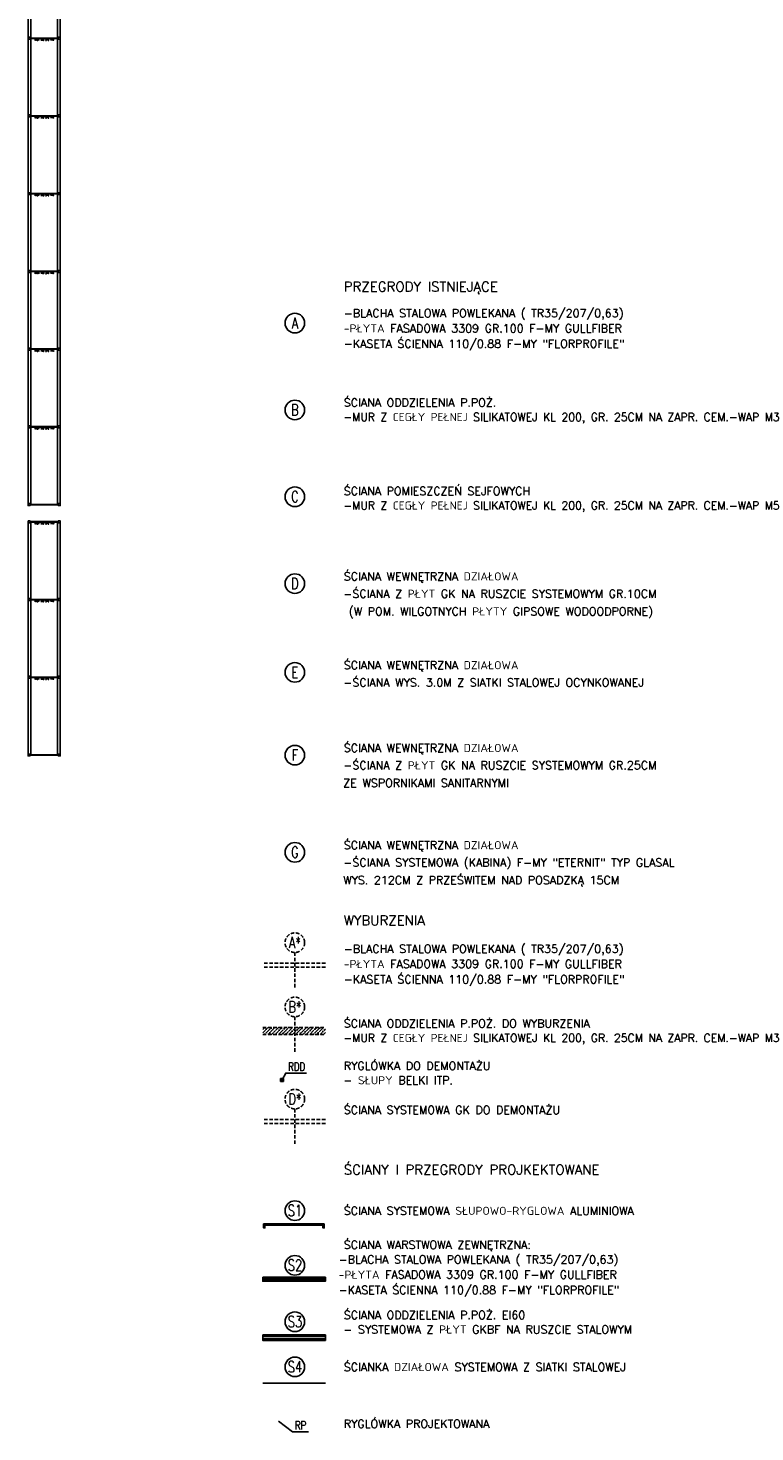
# Model space of a CAD drawing. Extents: x 153948 to 285449, y -89387 to -60195.
# Tile 79 of 101: x 263936 to 266533, y -88010 to -82992. Entities that reach past the tile are written whole.
import ezdxf
from ezdxf.enums import TextEntityAlignment as Align

# ---------------------------------------------------------------- set-up
doc = ezdxf.new("R2010")
doc.units = 0
doc.header["$LTSCALE"] = 100
doc.header["$MEASUREMENT"] = 0
doc.linetypes.add('DASHED2', pattern=[0.375, 0.25, -0.125])
doc.layers.get('0').update_dxf_attribs({"linetype": 'CONTINUOUS'})
for name, color, linetype in [('ALUMINIUM1', 5, 'CONTINUOUS'), ('OCIEPLENIE', 8, 'BATTING'), ('OGRODZENIE', 2, 'FENCELINE1'), ('PANELE', 3, 'CONTINUOUS'), ('R-----OP', 2, 'CONTINUOUS'), ('RS REGAŁY', 7, 'CONTINUOUS'), ('TEXT', 11, 'CONTINUOUS'), ('TEXT1', 2, 'CONTINUOUS'), ('WYBURZENIA', 9, 'DASHED2')]:
    doc.layers.add(name, color=color, linetype=linetype)
doc.styles.add('ROMANS', font='romans')
doc.styles.get("Standard").update_dxf_attribs({"font": 'txt.shx'})
doc.styles.add('TXT3', font='SIMPLEX.SHX', dxfattribs={"width": 0.75, "height": 40})
doc.linetypes.add('BATTING', pattern='A,0.0001,-0.1,[134,ltypeshp.shx,S=0.1,R=0,X=-0.1,Y=0],-0.2,[134,ltypeshp.shx,S=0.1,R=180,X=0.1,Y=0],-0.1', length=0.4001)
doc.linetypes.add('FENCELINE1', pattern='A,0.25,-0.1,[133,ltypeshp.shx,S=0.1,R=0,X=-0.1,Y=0],-0.1,1', length=1.45)

# ---------------------------------------------------------------- blocks, each defined once
blk = doc.blocks.new('RACK 450 270 115')
at = {"color": 1}
for p, q in [((2.75, 108), (2.75, 7)), ((4.25, 108), (4.25, 7)), ((7, 115), (277.8, 115)), ((7, 105.5), (277.8, 105.5)), ((7, 9.5), (277.8, 9.5)), ((7, 0), (277.8, 0))]:
    blk.add_line(p, q, dxfattribs=at)
for points in [[(0, 108), (7, 108), (7, 115), (0, 115)], [(0, 0), (7, 0), (7, 7), (0, 7)]]:
    blk.add_lwpolyline(points, close=True, dxfattribs=at)
at = {"color": 1, "insert": (9.25, 57.5), "char_height": 5, "width": 101, "attachment_point": 5, "rotation": 90}
blk.add_mtext('RACK 450 270 115', dxfattribs=at)
blk = doc.blocks.new('NOGA RACK 450 007 115')
at = {"color": 1}
for p, q in [((2.75, 108), (2.75, 7)), ((4.25, 108), (4.25, 7))]:
    blk.add_line(p, q, dxfattribs=at)
for points in [[(0, 108), (7, 108), (7, 115), (0, 115)], [(0, 0), (7, 0), (7, 7), (0, 7)]]:
    blk.add_lwpolyline(points, close=True, dxfattribs=at)

msp = doc.modelspace()

# ---------------------------------------------------------------- hatches: boundary and pattern name
at = {"layer": 'WYBURZENIA', "ltscale": 0.1}
h = msp.add_hatch(dxfattribs=at)
h.set_pattern_fill('ANSI36', color=256, scale=70, style=0)
h.paths.add_polyline_path([(264997.82, -86564.21), (264888.84, -86564.21), (264888.84, -86589.21), (264997.82, -86589.21)])
h.paths.add_polyline_path([(264888.84, -86564.21), (264774.15, -86564.21), (264774.15, -86589.21), (264888.84, -86589.21)])

# ---------------------------------------------------------------- linework, layer by layer
at = {"layer": 'ALUMINIUM1', "ltscale": 0.1}
for points in [[(264776.87, -87266), (264776.87, -87271), (264781.87, -87271), (264781.87, -87266)], [(264776.87, -87271), (264776.87, -87281), (264781.87, -87281), (264781.87, -87271)], [(264781.87, -87266), (264781.87, -87271), (264988.91, -87271), (264988.91, -87266)], [(264988.91, -87271), (264988.91, -87268.5), (264781.87, -87268.5), (264781.87, -87271)], [(264993.91, -87266), (264993.91, -87271), (264988.91, -87271), (264988.91, -87266)], [(264993.91, -87271), (264993.91, -87281), (264988.91, -87281), (264988.91, -87271)]]:
    msp.add_lwpolyline(points, close=True, dxfattribs=at)
at = {"layer": 'OCIEPLENIE', "ltscale": 0.12}
msp.add_line((264997.82, -87466.61), (264774.12, -87466.61), dxfattribs=at)
at = {"layer": 'OCIEPLENIE', "ltscale": 0.08}
for p, q in [((264997.82, -87669.37), (264774.12, -87669.37)), ((264997.82, -87677.09), (264774.12, -87677.09))]:
    msp.add_line(p, q, dxfattribs=at)
at = {"layer": 'OGRODZENIE', "ltscale": 0.5}
msp.add_line((264774.15, -87835.85), (264997.82, -87835.85), dxfattribs=at)
at = {"layer": 'PANELE', "color": 9, "ltscale": 0.5}
msp.add_lwpolyline([(264774.15, -87457.16), (264774.13, -87460.66), (264997.82, -87460.66), (264997.82, -87457.16)], close=True, dxfattribs=at)
at = {"layer": 'PANELE', "ltscale": 0.5}
for points in [[(264774.15, -87457.16), (264774.15, -87471.66), (264997.82, -87471.66), (264997.82, -87457.16)], [(264774.15, -87663.23), (264774.15, -87683.23), (264997.82, -87683.23), (264997.82, -87663.23)]]:
    msp.add_lwpolyline(points, close=True, dxfattribs=at)
at = {"layer": 'R-----OP', "color": 2, "ltscale": 0.5}
for centre in [(264888.84, -84046.83), (264888.84, -84357.22), (264888.84, -84667.61), (264888.84, -84978), (264888.84, -85295.3), (264888.84, -85591.13), (264888.84, -85938.52), (264888.84, -87219.3), (264888.84, -87414.69), (264888.84, -87616.36), (264888.84, -87777.52)]:
    msp.add_circle(centre, 35, dxfattribs=at)
at = {"layer": 'TEXT'}
msp.add_lwpolyline([(264842.92, -86752), (264856.41, -86727.61), (264930.89, -86727.61)], dxfattribs=at)
at = {"layer": 'TEXT1'}
msp.add_lwpolyline([(264830.62, -87971.05), (264880.49, -88010.05), (264937.46, -88010.05)], dxfattribs=at)
at = {"layer": 'WYBURZENIA', "ltscale": 0.5}
for p, q in [((264888.84, -86296.37), (264888.84, -86427.1)), ((264997.82, -86334.56), (264774.15, -86334.56)), ((264997.82, -86349.06), (264774.15, -86349.06)), ((264888.84, -86526.03), (264888.84, -86656.76)), ((264774.15, -86564.21), (264997.82, -86564.21)), ((264774.15, -86589.21), (264997.82, -86589.21)), ((264837.92, -86757), (264847.92, -86747)), ((264837.92, -86747), (264847.92, -86757)), ((264888.84, -86855.49), (264888.84, -86986.21)), ((264997.82, -86893.67), (264774.15, -86893.67)), ((264997.82, -86908.17), (264774.15, -86908.17))]:
    msp.add_line(p, q, dxfattribs=at)
msp.add_lwpolyline([(264837.92, -86747), (264847.92, -86747), (264847.92, -86757), (264837.92, -86757)], close=True, dxfattribs=at)
for centre in [(264888.84, -86261.37), (264888.84, -86491.03), (264888.84, -86820.49)]:
    msp.add_circle(centre, 35, dxfattribs=at)

# ---------------------------------------------------------------- block references
at = {"layer": 'RS REGAŁY', "rotation": 270}
for name, p in [('RACK 450 270 115', (263935.67, -82747.31)), ('RACK 450 270 115', (263935.67, -83025.11)), ('RACK 450 270 115', (263935.67, -83302.91)), ('RACK 450 270 115', (263935.67, -83580.71)), ('RACK 450 270 115', (263935.67, -83858.51)), ('RACK 450 270 115', (263935.67, -84136.31)), ('RACK 450 270 115', (263935.67, -84414.11)), ('NOGA RACK 450 007 115', (263935.67, -84691.91)), ('RACK 450 270 115', (263935.67, -84753.71)), ('RACK 450 270 115', (263935.67, -85031.51)), ('RACK 450 270 115', (263935.67, -85309.31)), ('NOGA RACK 450 007 115', (263935.67, -85587.11))]:
    msp.add_blockref(name, p, dxfattribs=at)

# ---------------------------------------------------------------- texts
at = {"layer": 'R-----OP', "color": 2, "linetype": 'Continuous', "ltscale": 20, "style": 'ROMANS'}
for s, height, p in [('PRZEGRODY ISTNIEJĄCE ', 35, (265063.6, -83899.07)), ('-BLACHA STALOWA POWLEKANA ( TR35/207/0,63)', 29.04, (265063.6, -83996.96)), ('-PŁYTA FASADOWA 3309 GR.100 F-MY GULLFIBER', 29.04, (265063.6, -84051.09)), ('-KASETA ŚCIENNA 110/0.88 F-MY "FLORPROFILE"', 29.04, (265063.6, -84106.05)), ('ŚCIANA ODDZIELENIA P.POŻ.', 29.04, (265063.6, -84316.4)), ('-MUR Z CEGŁY PEŁNEJ SILIKATOWEJ KL 200, GR. 25CM NA ZAPR. CEM.-WAP M3', 29.04, (265061.87, -84368.02)), ('ŚCIANA POMIESZCZEŃ SEJFOWYCH', 29.04, (265063.6, -84632.63)), ('-MUR Z CEGŁY PEŁNEJ SILIKATOWEJ KL 200, GR. 25CM NA ZAPR. CEM.-WAP M5', 29.04, (265061.87, -84684.24)), ('ŚCIANA WEWNĘTRZNA DZIAŁOWA', 29.04, (265063.6, -84937.73)), ('-ŚCIANA Z PŁYT GK NA RUSZCIE SYSTEMOWYM GR.10CM', 29.04, (265061.87, -84999.72)), (' (W POM. WILGOTNYCH PŁYTY GIPSOWE WODOODPORNE)', 29.04, (265061.87, -85062.77)), ('ŚCIANA WEWNĘTRZNA DZIAŁOWA', 29.04, (265063.6, -85255.03)), ('-ŚCIANA WYS. 3.0M Z SIATKI STALOWEJ OCYNKOWANEJ', 29.04, (265061.87, -85317.02)), ('ŚCIANA WEWNĘTRZNA DZIAŁOWA', 29.04, (265063.6, -85550.86)), ('-ŚCIANA Z PŁYT GK NA RUSZCIE SYSTEMOWYM GR.25CM', 29.04, (265061.87, -85612.84)), ('ZE WSPORNIKAMI SANITARNYMI', 29.04, (265061.87, -85675.9)), ('ŚCIANA WEWNĘTRZNA DZIAŁOWA', 29.04, (265063.6, -85898.26)), ('-ŚCIANA SYSTEMOWA (KABINA) F-MY "ETERNIT" TYP GLASAL', 29.04, (265061.87, -85960.24)), ('WYS. 212CM Z PRZEŚWITEM NAD POSADZKĄ 15CM', 29.04, (265061.87, -86023.3)), ('WYBURZENIA ', 35, (265063.6, -86164.33)), ('-BLACHA STALOWA POWLEKANA ( TR35/207/0,63)', 29.04, (265063.6, -86268.87)), ('-PŁYTA FASADOWA 3309 GR.100 F-MY GULLFIBER', 29.04, (265063.6, -86323)), ('-KASETA ŚCIENNA 110/0.88 F-MY "FLORPROFILE"', 29.04, (265063.6, -86377.96)), ('ŚCIANA ODDZIELENIA P.POŻ. DO WYBURZENIA', 29.04, (265063.6, -86535.67)), ('-MUR Z CEGŁY PEŁNEJ SILIKATOWEJ KL 200, GR. 25CM NA ZAPR. CEM.-WAP M3', 29.04, (265061.87, -86587.28)), ('RYGLÓWKA DO DEMONTAŻU', 29.04, (265063.6, -86687.1)), ('- SŁUPY BELKI ITP.', 29.04, (265061.87, -86738.71)), ('ŚCIANA SYSTEMOWA GK DO DEMONTAŻU', 29.04, (265063.6, -86844.84)), ('ŚCIANY I PRZEGRODY PROJKEKTOWANE', 35, (265063.6, -87055.24)), ('ŚCIANA SYSTEMOWA SŁUPOWO-RYGLOWA ALUMINIOWA', 29.04, (265063.6, -87205.23)), ('ŚCIANA WARSTWOWA ZEWNĘTRZNA:', 29.04, (265063.6, -87326.63)), ('-BLACHA STALOWA POWLEKANA ( TR35/207/0,63)', 29.04, (265045.26, -87379.23)), ('-PŁYTA FASADOWA 3309 GR.100 F-MY GULLFIBER', 29.04, (265045.26, -87433.35)), ('-KASETA ŚCIENNA 110/0.88 F-MY "FLORPROFILE"', 29.04, (265045.26, -87488.32)), ('ŚCIANA ODDZIELENIA P.POŻ. EI60', 29.04, (265063.6, -87577.67)), ('- SYSTEMOWA Z PŁYT GKBF NA RUSZCIE STALOWYM ', 29.04, (265061.87, -87629.28)), ('ŚCIANKA DZIAŁOWA SYSTEMOWA Z SIATKI STALOWEJ', 29.04, (265063.6, -87763.45)), ('RYGLÓWKA PROJEKTOWANA', 29.04, (265063.6, -87966.67))]:
    msp.add_text(s, height=height, dxfattribs=at).set_placement(p, align=Align.TOP_LEFT)
at = {"layer": 'R-----OP', "color": 2, "style": 'TXT3', "width": 0.75}
for s, p in [('A', (264889.15, -84046.37)), ('B', (264889.15, -84356.76)), ('C', (264889.15, -84667.15)), ('D', (264889.15, -84977.54)), ('E', (264889.15, -85294.84)), ('F', (264889.15, -85590.66)), ('G', (264889.15, -85938.06)), ('S1', (264889.15, -87218.83)), ('S2', (264889.15, -87414.23)), ('S3', (264889.15, -87615.9)), ('S4', (264889.15, -87777.06))]:
    msp.add_text(s, height=40, dxfattribs=at).set_placement(p, align=Align.MIDDLE)
at = {"layer": 'TEXT', "style": 'TXT3', "width": 0.75}
msp.add_text('RDD', height=30, dxfattribs=at).set_placement((264864.71, -86719.32))
at = {"layer": 'TEXT1', "style": 'TXT3', "width": 0.75}
msp.add_text('RP', height=30, dxfattribs=at).set_placement((264888.79, -88001.76))
at = {"layer": 'WYBURZENIA', "ltscale": 0.5, "style": 'TXT3', "width": 0.75}
for s, p in [('A*', (264889.15, -86260.91)), ('B*', (264889.15, -86490.57)), ('D*', (264889.15, -86820.03))]:
    msp.add_text(s, height=40, dxfattribs=at).set_placement(p, align=Align.MIDDLE)

doc.saveas('drawing.dxf')
